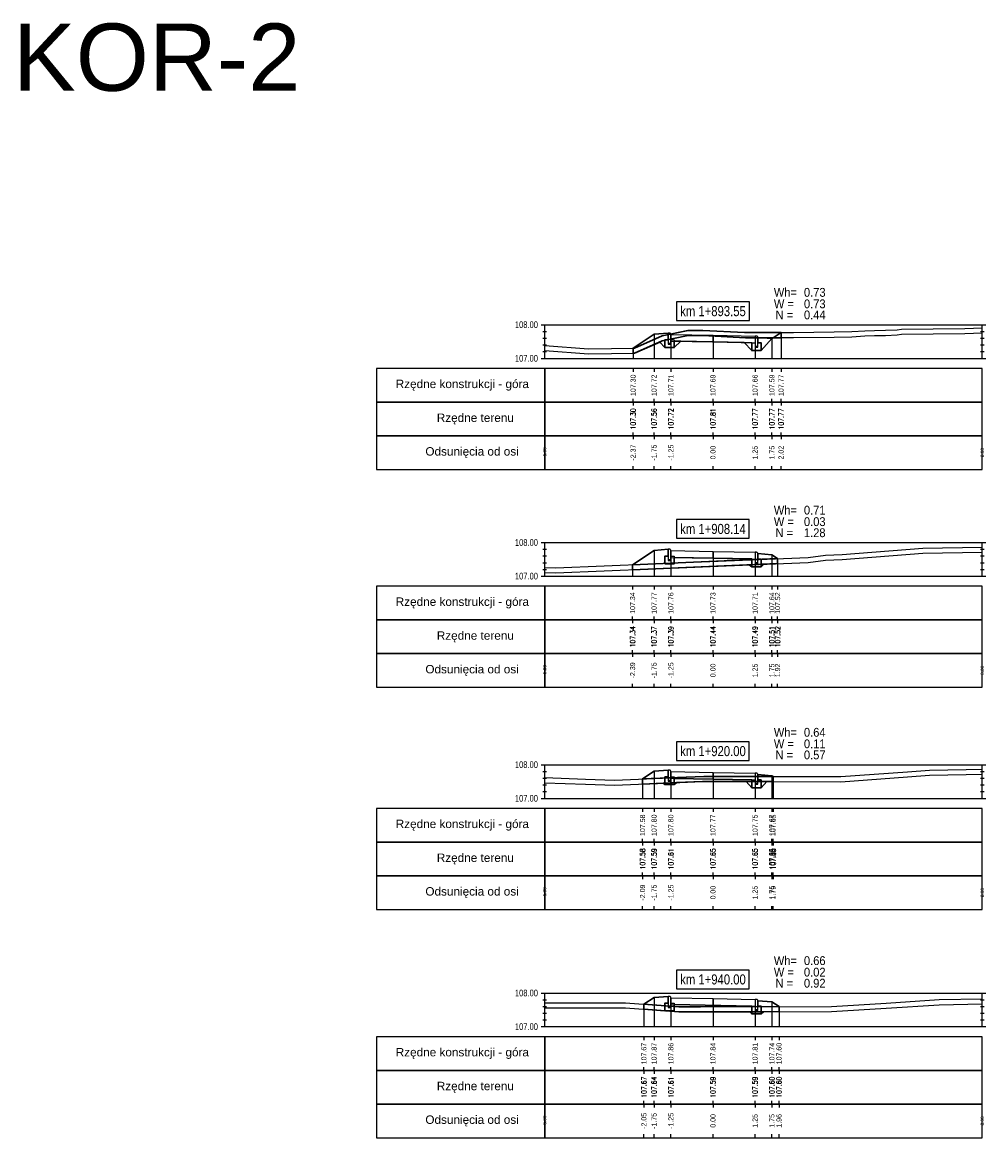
# Model space of a CAD drawing. Extents: x 7537626 to 7538805, y 5722894 to 5725486.
# Tile 11 of 105: x 7537959 to 7537988, y 5725385 to 5725418. Entities that reach past the tile are written whole.
import ezdxf

# ---------------------------------------------------------------- set-up
doc = ezdxf.new("R2010")
doc.units = 0
for name, color, linetype in [('C-DROGI-PROFILE', 7, 'Continuous'), ('C-DROGI-PROFILE-ETYKIETY', 7, 'Continuous'), ('C-DROGI-PRZEKROJE-ETYKIETY', 7, 'Continuous'), ('C-POPRZECZKA-przekrój', 2, 'Continuous'), ('C-POPRZECZKA-widok', 1, 'Continuous')]:
    doc.layers.add(name, color=color, linetype=linetype)
doc.layers.add('C-humus', color=7, linetype='Continuous', true_color=0x003df5)
doc.layers.add('C-Teren', color=7, linetype='Continuous', true_color=0x008521)
for name, color, linetype, lineweight, plot in [('D-1.pow. hum.', 7, 'Continuous', 30, False), ('D-2.wykop', 30, 'Continuous', 30, False), ('D-3.nasyp', 4, 'Continuous', 30, False)]:
    doc.layers.add(name, color=color, linetype=linetype, lineweight=lineweight, plot=plot)
doc.layers.add('D-roboty-ziemne-opis', color=2, linetype='Continuous', lineweight=30)
doc.styles.add('2mm08', font='arial.ttf', dxfattribs={"width": 0.8})
doc.styles.get("Standard").update_dxf_attribs({"font": 'arial.ttf'})

msp = doc.modelspace()

# ---------------------------------------------------------------- linework, layer by layer
at = {"layer": 'C-DROGI-PROFILE', "color": 7, "linetype": 'Continuous', "lineweight": -3}
for p, q in [((7537977.478, 5725408.164), (7537977.478, 5725408.064)), ((7537978.101, 5725408.164), (7537978.101, 5725408.064)), ((7537978.601, 5725408.164), (7537978.601, 5725408.064)), ((7537979.851, 5725408.164), (7537979.851, 5725408.064)), ((7537981.101, 5725408.164), (7537981.101, 5725408.064)), ((7537981.601, 5725408.164), (7537981.601, 5725408.064)), ((7537981.873, 5725408.164), (7537981.873, 5725408.064)), ((7537977.478, 5725407.164), (7537977.478, 5725407.264)), ((7537977.478, 5725407.164), (7537977.478, 5725407.064)), ((7537978.101, 5725407.164), (7537978.101, 5725407.264)), ((7537978.101, 5725407.164), (7537978.101, 5725407.064)), ((7537978.601, 5725407.164), (7537978.601, 5725407.264)), ((7537978.601, 5725407.164), (7537978.601, 5725407.064)), ((7537979.851, 5725407.164), (7537979.851, 5725407.264)), ((7537979.851, 5725407.164), (7537979.851, 5725407.064)), ((7537981.101, 5725407.164), (7537981.101, 5725407.264)), ((7537981.101, 5725407.164), (7537981.101, 5725407.064)), ((7537981.601, 5725407.164), (7537981.601, 5725407.264)), ((7537981.601, 5725407.164), (7537981.601, 5725407.064)), ((7537981.873, 5725407.164), (7537981.873, 5725407.264)), ((7537981.873, 5725407.164), (7537981.873, 5725407.064)), ((7537977.478, 5725406.164), (7537977.478, 5725406.264)), ((7537977.478, 5725406.164), (7537977.478, 5725406.064)), ((7537978.101, 5725406.164), (7537978.101, 5725406.264)), ((7537978.101, 5725406.164), (7537978.101, 5725406.064)), ((7537978.601, 5725406.164), (7537978.601, 5725406.264)), ((7537978.601, 5725406.164), (7537978.601, 5725406.064)), ((7537979.851, 5725406.164), (7537979.851, 5725406.264)), ((7537979.851, 5725406.164), (7537979.851, 5725406.064)), ((7537981.101, 5725406.164), (7537981.101, 5725406.264)), ((7537981.101, 5725406.164), (7537981.101, 5725406.064)), ((7537981.601, 5725406.164), (7537981.601, 5725406.264)), ((7537981.601, 5725406.164), (7537981.601, 5725406.064)), ((7537981.873, 5725406.164), (7537981.873, 5725406.264)), ((7537981.873, 5725406.164), (7537981.873, 5725406.064)), ((7537977.478, 5725405.164), (7537977.478, 5725405.264)), ((7537978.101, 5725405.164), (7537978.101, 5725405.264)), ((7537978.601, 5725405.164), (7537978.601, 5725405.264)), ((7537979.851, 5725405.164), (7537979.851, 5725405.264)), ((7537981.101, 5725405.164), (7537981.101, 5725405.264)), ((7537981.601, 5725405.164), (7537981.601, 5725405.264)), ((7537981.873, 5725405.164), (7537981.873, 5725405.264)), ((7537977.464, 5725401.691), (7537977.464, 5725401.591)), ((7537978.101, 5725401.691), (7537978.101, 5725401.591)), ((7537978.601, 5725401.691), (7537978.601, 5725401.591)), ((7537979.851, 5725401.691), (7537979.851, 5725401.591)), ((7537981.101, 5725401.691), (7537981.101, 5725401.591)), ((7537981.601, 5725401.691), (7537981.601, 5725401.591)), ((7537981.771, 5725401.691), (7537981.771, 5725401.591)), ((7537977.464, 5725400.691), (7537977.464, 5725400.791)), ((7537977.464, 5725400.691), (7537977.464, 5725400.591)), ((7537978.101, 5725400.691), (7537978.101, 5725400.791)), ((7537978.101, 5725400.691), (7537978.101, 5725400.591)), ((7537978.601, 5725400.691), (7537978.601, 5725400.791)), ((7537978.601, 5725400.691), (7537978.601, 5725400.591)), ((7537979.851, 5725400.691), (7537979.851, 5725400.791)), ((7537979.851, 5725400.691), (7537979.851, 5725400.591)), ((7537981.101, 5725400.691), (7537981.101, 5725400.791)), ((7537981.101, 5725400.691), (7537981.101, 5725400.591)), ((7537981.601, 5725400.691), (7537981.601, 5725400.791)), ((7537981.601, 5725400.691), (7537981.601, 5725400.591)), ((7537981.771, 5725400.691), (7537981.771, 5725400.791)), ((7537981.771, 5725400.691), (7537981.771, 5725400.591)), ((7537977.464, 5725399.691), (7537977.464, 5725399.791)), ((7537978.101, 5725399.691), (7537978.101, 5725399.791)), ((7537978.601, 5725399.691), (7537978.601, 5725399.791)), ((7537979.851, 5725399.691), (7537979.851, 5725399.791)), ((7537981.101, 5725399.691), (7537981.101, 5725399.791)), ((7537981.601, 5725399.691), (7537981.601, 5725399.791)), ((7537981.771, 5725399.691), (7537981.771, 5725399.791)), ((7537977.464, 5725399.691), (7537977.464, 5725399.591)), ((7537978.101, 5725399.691), (7537978.101, 5725399.591)), ((7537978.601, 5725399.691), (7537978.601, 5725399.591)), ((7537979.851, 5725399.691), (7537979.851, 5725399.591)), ((7537981.101, 5725399.691), (7537981.101, 5725399.591)), ((7537981.601, 5725399.691), (7537981.601, 5725399.591)), ((7537981.771, 5725399.691), (7537981.771, 5725399.591)), ((7537977.464, 5725398.691), (7537977.464, 5725398.791)), ((7537978.101, 5725398.691), (7537978.101, 5725398.791)), ((7537978.601, 5725398.691), (7537978.601, 5725398.791)), ((7537979.851, 5725398.691), (7537979.851, 5725398.791)), ((7537981.101, 5725398.691), (7537981.101, 5725398.791)), ((7537981.601, 5725398.691), (7537981.601, 5725398.791)), ((7537981.771, 5725398.691), (7537981.771, 5725398.791)), ((7537977.759, 5725395.088), (7537977.759, 5725394.988)), ((7537978.101, 5725395.088), (7537978.101, 5725394.988)), ((7537978.601, 5725395.088), (7537978.601, 5725394.988)), ((7537979.851, 5725395.088), (7537979.851, 5725394.988)), ((7537981.101, 5725395.088), (7537981.101, 5725394.988)), ((7537981.601, 5725395.088), (7537981.601, 5725394.988)), ((7537981.64, 5725395.088), (7537981.64, 5725394.988)), ((7537977.759, 5725394.088), (7537977.759, 5725394.188)), ((7537977.759, 5725394.088), (7537977.759, 5725393.988)), ((7537978.101, 5725394.088), (7537978.101, 5725394.188)), ((7537978.101, 5725394.088), (7537978.101, 5725393.988)), ((7537978.601, 5725394.088), (7537978.601, 5725394.188)), ((7537978.601, 5725394.088), (7537978.601, 5725393.988)), ((7537979.851, 5725394.088), (7537979.851, 5725394.188)), ((7537979.851, 5725394.088), (7537979.851, 5725393.988)), ((7537981.101, 5725394.088), (7537981.101, 5725394.188)), ((7537981.101, 5725394.088), (7537981.101, 5725393.988)), ((7537981.601, 5725394.088), (7537981.601, 5725394.188)), ((7537981.601, 5725394.088), (7537981.601, 5725393.988)), ((7537981.64, 5725394.088), (7537981.64, 5725394.188)), ((7537981.64, 5725394.088), (7537981.64, 5725393.988)), ((7537977.759, 5725393.088), (7537977.759, 5725393.188)), ((7537977.759, 5725393.088), (7537977.759, 5725392.988)), ((7537978.101, 5725393.088), (7537978.101, 5725393.188)), ((7537978.101, 5725393.088), (7537978.101, 5725392.988)), ((7537978.601, 5725393.088), (7537978.601, 5725393.188)), ((7537978.601, 5725393.088), (7537978.601, 5725392.988)), ((7537979.851, 5725393.088), (7537979.851, 5725393.188)), ((7537979.851, 5725393.088), (7537979.851, 5725392.988)), ((7537981.101, 5725393.088), (7537981.101, 5725393.188)), ((7537981.101, 5725393.088), (7537981.101, 5725392.988)), ((7537981.601, 5725393.088), (7537981.601, 5725393.188)), ((7537981.601, 5725393.088), (7537981.601, 5725392.988)), ((7537981.64, 5725393.088), (7537981.64, 5725393.188)), ((7537981.64, 5725393.088), (7537981.64, 5725392.988)), ((7537977.759, 5725392.088), (7537977.759, 5725392.188)), ((7537978.101, 5725392.088), (7537978.101, 5725392.188)), ((7537978.601, 5725392.088), (7537978.601, 5725392.188)), ((7537979.851, 5725392.088), (7537979.851, 5725392.188)), ((7537981.101, 5725392.088), (7537981.101, 5725392.188)), ((7537981.601, 5725392.088), (7537981.601, 5725392.188)), ((7537981.64, 5725392.088), (7537981.64, 5725392.188)), ((7537977.799, 5725388.303), (7537977.799, 5725388.203)), ((7537978.101, 5725388.303), (7537978.101, 5725388.203)), ((7537978.601, 5725388.303), (7537978.601, 5725388.203)), ((7537979.851, 5725388.303), (7537979.851, 5725388.203)), ((7537981.101, 5725388.303), (7537981.101, 5725388.203)), ((7537981.601, 5725388.303), (7537981.601, 5725388.203)), ((7537981.812, 5725388.303), (7537981.812, 5725388.203)), ((7537977.799, 5725387.303), (7537977.799, 5725387.403)), ((7537977.799, 5725387.303), (7537977.799, 5725387.203)), ((7537978.101, 5725387.303), (7537978.101, 5725387.403)), ((7537978.101, 5725387.303), (7537978.101, 5725387.203)), ((7537978.601, 5725387.303), (7537978.601, 5725387.403)), ((7537978.601, 5725387.303), (7537978.601, 5725387.203)), ((7537979.851, 5725387.303), (7537979.851, 5725387.403)), ((7537979.851, 5725387.303), (7537979.851, 5725387.203)), ((7537981.101, 5725387.303), (7537981.101, 5725387.403)), ((7537981.101, 5725387.303), (7537981.101, 5725387.203)), ((7537981.601, 5725387.303), (7537981.601, 5725387.403)), ((7537981.601, 5725387.303), (7537981.601, 5725387.203)), ((7537981.812, 5725387.303), (7537981.812, 5725387.403)), ((7537981.812, 5725387.303), (7537981.812, 5725387.203)), ((7537977.799, 5725386.303), (7537977.799, 5725386.403)), ((7537977.799, 5725386.303), (7537977.799, 5725386.203)), ((7537978.101, 5725386.303), (7537978.101, 5725386.403)), ((7537978.101, 5725386.303), (7537978.101, 5725386.203)), ((7537978.601, 5725386.303), (7537978.601, 5725386.403)), ((7537978.601, 5725386.303), (7537978.601, 5725386.203)), ((7537979.851, 5725386.303), (7537979.851, 5725386.403)), ((7537979.851, 5725386.303), (7537979.851, 5725386.203)), ((7537981.101, 5725386.303), (7537981.101, 5725386.403)), ((7537981.101, 5725386.303), (7537981.101, 5725386.203)), ((7537981.601, 5725386.303), (7537981.601, 5725386.403)), ((7537981.601, 5725386.303), (7537981.601, 5725386.203)), ((7537981.812, 5725386.303), (7537981.812, 5725386.403)), ((7537981.812, 5725386.303), (7537981.812, 5725386.203)), ((7537977.799, 5725385.303), (7537977.799, 5725385.403)), ((7537978.101, 5725385.303), (7537978.101, 5725385.403)), ((7537978.601, 5725385.303), (7537978.601, 5725385.403)), ((7537979.851, 5725385.303), (7537979.851, 5725385.403)), ((7537981.101, 5725385.303), (7537981.101, 5725385.403)), ((7537981.601, 5725385.303), (7537981.601, 5725385.403)), ((7537981.812, 5725385.303), (7537981.812, 5725385.403))]:
    msp.add_line(p, q, dxfattribs=at)
at = {"layer": 'C-DROGI-PROFILE', "color": 1, "linetype": 'Continuous', "lineweight": -3}
for points in [[(7537974.851, 5725407.164), (7537974.851, 5725408.164), (7537969.851, 5725408.164), (7537969.851, 5725407.164)], [(7537974.851, 5725407.164), (7537987.851, 5725407.164), (7537987.851, 5725408.164), (7537974.851, 5725408.164)], [(7537974.851, 5725406.164), (7537974.851, 5725407.164), (7537969.851, 5725407.164), (7537969.851, 5725406.164)], [(7537974.851, 5725406.164), (7537987.851, 5725406.164), (7537987.851, 5725407.164), (7537974.851, 5725407.164)], [(7537974.851, 5725405.164), (7537974.851, 5725406.164), (7537969.851, 5725406.164), (7537969.851, 5725405.164)], [(7537974.851, 5725405.164), (7537987.851, 5725405.164), (7537987.851, 5725406.164), (7537974.851, 5725406.164)], [(7537974.851, 5725400.691), (7537974.851, 5725401.691), (7537969.851, 5725401.691), (7537969.851, 5725400.691)], [(7537974.851, 5725400.691), (7537987.851, 5725400.691), (7537987.851, 5725401.691), (7537974.851, 5725401.691)], [(7537974.851, 5725399.691), (7537974.851, 5725400.691), (7537969.851, 5725400.691), (7537969.851, 5725399.691)], [(7537974.851, 5725399.691), (7537987.851, 5725399.691), (7537987.851, 5725400.691), (7537974.851, 5725400.691)], [(7537974.851, 5725398.691), (7537974.851, 5725399.691), (7537969.851, 5725399.691), (7537969.851, 5725398.691)], [(7537974.851, 5725398.691), (7537987.851, 5725398.691), (7537987.851, 5725399.691), (7537974.851, 5725399.691)], [(7537974.851, 5725394.088), (7537974.851, 5725395.088), (7537969.851, 5725395.088), (7537969.851, 5725394.088)], [(7537974.851, 5725394.088), (7537987.851, 5725394.088), (7537987.851, 5725395.088), (7537974.851, 5725395.088)], [(7537974.851, 5725393.088), (7537974.851, 5725394.088), (7537969.851, 5725394.088), (7537969.851, 5725393.088)], [(7537974.851, 5725393.088), (7537987.851, 5725393.088), (7537987.851, 5725394.088), (7537974.851, 5725394.088)], [(7537974.851, 5725392.088), (7537974.851, 5725393.088), (7537969.851, 5725393.088), (7537969.851, 5725392.088)], [(7537974.851, 5725392.088), (7537987.851, 5725392.088), (7537987.851, 5725393.088), (7537974.851, 5725393.088)], [(7537974.851, 5725387.303), (7537974.851, 5725388.303), (7537969.851, 5725388.303), (7537969.851, 5725387.303)], [(7537974.851, 5725387.303), (7537987.851, 5725387.303), (7537987.851, 5725388.303), (7537974.851, 5725388.303)], [(7537974.851, 5725386.303), (7537974.851, 5725387.303), (7537969.851, 5725387.303), (7537969.851, 5725386.303)], [(7537974.851, 5725386.303), (7537987.851, 5725386.303), (7537987.851, 5725387.303), (7537974.851, 5725387.303)], [(7537974.851, 5725385.303), (7537974.851, 5725386.303), (7537969.851, 5725386.303), (7537969.851, 5725385.303)], [(7537974.851, 5725385.303), (7537987.851, 5725385.303), (7537987.851, 5725386.303), (7537974.851, 5725386.303)]]:
    msp.add_3dface(points, dxfattribs=at)
at = {"layer": 'C-DROGI-PRZEKROJE-ETYKIETY', "color": 1, "linetype": 'Continuous', "lineweight": -3}
for p, q in [((7537978.101, 5725409.183), (7537978.101, 5725408.464)), ((7537978.601, 5725409.177), (7537978.601, 5725408.464)), ((7537979.851, 5725409.152), (7537979.851, 5725408.464)), ((7537981.101, 5725409.127), (7537981.101, 5725408.464)), ((7537981.601, 5725409.053), (7537981.601, 5725408.464)), ((7537981.873, 5725409.234), (7537981.873, 5725408.464)), ((7537977.478, 5725408.768), (7537977.478, 5725408.464)), ((7537978.101, 5725402.757), (7537978.101, 5725401.991)), ((7537978.601, 5725402.75), (7537978.601, 5725401.991)), ((7537979.851, 5725402.725), (7537979.851, 5725401.991)), ((7537981.101, 5725402.7), (7537981.101, 5725401.991)), ((7537981.601, 5725402.627), (7537981.601, 5725401.991)), ((7537981.771, 5725402.513), (7537981.771, 5725401.991)), ((7537977.464, 5725402.332), (7537977.464, 5725401.991)), ((7537978.101, 5725396.192), (7537978.101, 5725395.388)), ((7537978.601, 5725396.185), (7537978.601, 5725395.388)), ((7537979.851, 5725396.16), (7537979.851, 5725395.388)), ((7537981.101, 5725396.135), (7537981.101, 5725395.388)), ((7537981.601, 5725396.062), (7537981.601, 5725395.388)), ((7537977.759, 5725395.964), (7537977.759, 5725395.388)), ((7537981.64, 5725396.036), (7537981.64, 5725395.388)), ((7537978.101, 5725389.47), (7537978.101, 5725388.603)), ((7537978.601, 5725389.464), (7537978.601, 5725388.603)), ((7537979.851, 5725389.439), (7537979.851, 5725388.603)), ((7537977.799, 5725389.269), (7537977.799, 5725388.603)), ((7537981.101, 5725389.414), (7537981.101, 5725388.603)), ((7537981.601, 5725389.34), (7537981.601, 5725388.603)), ((7537981.812, 5725389.199), (7537981.812, 5725388.603))]:
    msp.add_line(p, q, dxfattribs=at)
at = {"layer": 'C-humus'}
for p, q in [((7537978.267, 5725408.952), (7537978.345, 5725408.982)), ((7537978.345, 5725408.982), (7537979.064, 5725409.134)), ((7537979.064, 5725409.134), (7537979.143, 5725409.141)), ((7537979.143, 5725409.141), (7537979.544, 5725409.139)), ((7537979.544, 5725409.139), (7537980.815, 5725409.078)), ((7537980.815, 5725409.078), (7537981.526, 5725409.082)), ((7537981.526, 5725409.082), (7537982.24, 5725409.087)), ((7537982.24, 5725409.087), (7537983.446, 5725409.098)), ((7537983.446, 5725409.098), (7537983.978, 5725409.109)), ((7537983.978, 5725409.109), (7537984.365, 5725409.133)), ((7537984.365, 5725409.133), (7537984.648, 5725409.14)), ((7537984.648, 5725409.14), (7537984.97, 5725409.148)), ((7537984.97, 5725409.148), (7537985.322, 5725409.159)), ((7537985.322, 5725409.159), (7537985.447, 5725409.179)), ((7537985.447, 5725409.179), (7537987.335, 5725409.205)), ((7537987.335, 5725409.205), (7537987.851, 5725409.219)), ((7537974.851, 5725408.698), (7537976.156, 5725408.595)), ((7537977.521, 5725408.619), (7537978.267, 5725408.952)), ((7537976.156, 5725408.595), (7537977.521, 5725408.619)), ((7537986.079, 5725402.673), (7537987.851, 5725402.708)), ((7537978.051, 5725402.207), (7537982.675, 5725402.401)), ((7537982.675, 5725402.401), (7537983.191, 5725402.466)), ((7537983.191, 5725402.466), (7537983.685, 5725402.487)), ((7537983.685, 5725402.487), (7537986.079, 5725402.673)), ((7537974.851, 5725402.101), (7537975.185, 5725402.088)), ((7537975.185, 5725402.088), (7537978.051, 5725402.207)), ((7537985.63, 5725396.026), (7537986.28, 5725396.077)), ((7537986.28, 5725396.077), (7537987.369, 5725396.098)), ((7537987.369, 5725396.098), (7537987.851, 5725396.107)), ((7537974.851, 5725395.853), (7537976.06, 5725395.812)), ((7537976.06, 5725395.812), (7537976.928, 5725395.78)), ((7537976.928, 5725395.78), (7537979.538, 5725395.888)), ((7537979.538, 5725395.888), (7537983.653, 5725395.883)), ((7537983.653, 5725395.883), (7537985.63, 5725396.026)), ((7537974.851, 5725389.163), (7537977.251, 5725389.159)), ((7537977.251, 5725389.159), (7537978.835, 5725389.043)), ((7537983.37, 5725389.053), (7537984.991, 5725389.153)), ((7537984.991, 5725389.153), (7537986.573, 5725389.256)), ((7537986.573, 5725389.256), (7537987.851, 5725389.284)), ((7537978.835, 5725389.043), (7537979.478, 5725389.043)), ((7537979.478, 5725389.043), (7537983.37, 5725389.053))]:
    msp.add_line(p, q, dxfattribs=at)
at = {"layer": 'C-POPRZECZKA-przekrój', "color": 2, "linetype": 'Continuous', "lineweight": -3}
for p, q in [((7537977.478, 5725408.768), (7537978.101, 5725409.183)), ((7537978.101, 5725409.183), (7537978.521, 5725409.217)), ((7537978.421, 5725408.787), (7537978.421, 5725409.017)), ((7537978.421, 5725409.017), (7537978.521, 5725409.017)), ((7537978.561, 5725409.217), (7537978.521, 5725409.217)), ((7537978.521, 5725409.217), (7537978.521, 5725408.887)), ((7537978.521, 5725409.017), (7537978.521, 5725408.917)), ((7537978.566, 5725409.216), (7537978.561, 5725409.217)), ((7537978.575, 5725409.214), (7537978.566, 5725409.216)), ((7537978.583, 5725409.21), (7537978.575, 5725409.214)), ((7537978.589, 5725409.205), (7537978.583, 5725409.21)), ((7537978.593, 5725409.2), (7537978.589, 5725409.205)), ((7537978.598, 5725409.192), (7537978.593, 5725409.2)), ((7537978.6, 5725409.184), (7537978.598, 5725409.192)), ((7537978.601, 5725409.177), (7537978.6, 5725409.184)), ((7537978.601, 5725409.177), (7537979.851, 5725409.152)), ((7537978.601, 5725409.177), (7537978.602, 5725408.977)), ((7537978.601, 5725408.887), (7537978.601, 5725409.177)), ((7537978.601, 5725409.177), (7537978.601, 5725409.017)), ((7537978.601, 5725409.017), (7537978.701, 5725409.017)), ((7537978.602, 5725408.977), (7537979.851, 5725408.952)), ((7537978.701, 5725409.017), (7537978.701, 5725408.787)), ((7537979.851, 5725408.952), (7537979.851, 5725409.152)), ((7537979.851, 5725409.152), (7537981.101, 5725409.127)), ((7537981.101, 5725409.127), (7537981.1, 5725408.927)), ((7537981.141, 5725409.127), (7537981.101, 5725409.127)), ((7537981.101, 5725409.127), (7537981.101, 5725408.797)), ((7537981.146, 5725409.126), (7537981.141, 5725409.127)), ((7537981.155, 5725409.124), (7537981.146, 5725409.126)), ((7537981.163, 5725409.12), (7537981.155, 5725409.124)), ((7537981.169, 5725409.115), (7537981.163, 5725409.12)), ((7537981.173, 5725409.11), (7537981.169, 5725409.115)), ((7537981.178, 5725409.102), (7537981.173, 5725409.11)), ((7537981.18, 5725409.094), (7537981.178, 5725409.102)), ((7537981.181, 5725409.087), (7537981.18, 5725409.094)), ((7537981.181, 5725408.797), (7537981.181, 5725409.087)), ((7537981.181, 5725409.087), (7537981.181, 5725408.927)), ((7537981.181, 5725409.087), (7537981.601, 5725409.053)), ((7537981.601, 5725409.053), (7537981.873, 5725409.234)), ((7537978.701, 5725408.787), (7537978.421, 5725408.787)), ((7537978.521, 5725408.917), (7537978.601, 5725408.917)), ((7537978.521, 5725408.887), (7537978.601, 5725408.887)), ((7537979.851, 5725408.952), (7537981.1, 5725408.927)), ((7537981.001, 5725408.697), (7537981.001, 5725408.927)), ((7537981.001, 5725408.927), (7537981.101, 5725408.927)), ((7537981.281, 5725408.697), (7537981.001, 5725408.697)), ((7537981.101, 5725408.927), (7537981.101, 5725408.827)), ((7537981.101, 5725408.827), (7537981.181, 5725408.827)), ((7537981.101, 5725408.797), (7537981.181, 5725408.797)), ((7537981.181, 5725408.927), (7537981.281, 5725408.927)), ((7537981.281, 5725408.927), (7537981.281, 5725408.697)), ((7537977.464, 5725402.332), (7537978.101, 5725402.757)), ((7537978.101, 5725402.757), (7537978.521, 5725402.79)), ((7537978.561, 5725402.79), (7537978.521, 5725402.79)), ((7537978.521, 5725402.79), (7537978.521, 5725402.46)), ((7537978.566, 5725402.79), (7537978.561, 5725402.79)), ((7537978.575, 5725402.788), (7537978.566, 5725402.79)), ((7537978.583, 5725402.784), (7537978.575, 5725402.788)), ((7537978.589, 5725402.779), (7537978.583, 5725402.784)), ((7537978.593, 5725402.773), (7537978.589, 5725402.779)), ((7537978.598, 5725402.766), (7537978.593, 5725402.773)), ((7537978.6, 5725402.758), (7537978.598, 5725402.766)), ((7537978.601, 5725402.75), (7537978.6, 5725402.758)), ((7537978.601, 5725402.75), (7537979.851, 5725402.725)), ((7537978.601, 5725402.75), (7537978.602, 5725402.55)), ((7537978.601, 5725402.46), (7537978.601, 5725402.75)), ((7537978.601, 5725402.75), (7537978.601, 5725402.59)), ((7537979.851, 5725402.525), (7537979.851, 5725402.725)), ((7537979.851, 5725402.725), (7537981.101, 5725402.7)), ((7537981.101, 5725402.7), (7537981.1, 5725402.5)), ((7537981.141, 5725402.7), (7537981.101, 5725402.7)), ((7537981.101, 5725402.7), (7537981.101, 5725402.37)), ((7537981.146, 5725402.7), (7537981.141, 5725402.7)), ((7537981.155, 5725402.698), (7537981.146, 5725402.7)), ((7537981.163, 5725402.694), (7537981.155, 5725402.698)), ((7537981.169, 5725402.689), (7537981.163, 5725402.694)), ((7537981.173, 5725402.683), (7537981.169, 5725402.689)), ((7537981.178, 5725402.676), (7537981.173, 5725402.683)), ((7537978.421, 5725402.36), (7537978.421, 5725402.59)), ((7537978.421, 5725402.59), (7537978.521, 5725402.59)), ((7537978.701, 5725402.36), (7537978.421, 5725402.36)), ((7537978.521, 5725402.59), (7537978.521, 5725402.49)), ((7537978.521, 5725402.49), (7537978.601, 5725402.49)), ((7537978.521, 5725402.46), (7537978.601, 5725402.46)), ((7537978.601, 5725402.59), (7537978.701, 5725402.59)), ((7537978.602, 5725402.55), (7537979.851, 5725402.525)), ((7537978.701, 5725402.59), (7537978.701, 5725402.36)), ((7537979.851, 5725402.525), (7537981.1, 5725402.5)), ((7537981.001, 5725402.27), (7537981.001, 5725402.5)), ((7537981.001, 5725402.5), (7537981.101, 5725402.5)), ((7537981.101, 5725402.5), (7537981.101, 5725402.4)), ((7537981.101, 5725402.4), (7537981.181, 5725402.4)), ((7537981.101, 5725402.37), (7537981.181, 5725402.37)), ((7537981.18, 5725402.668), (7537981.178, 5725402.676)), ((7537981.181, 5725402.66), (7537981.18, 5725402.668)), ((7537981.181, 5725402.37), (7537981.181, 5725402.66)), ((7537981.181, 5725402.66), (7537981.181, 5725402.5)), ((7537981.181, 5725402.66), (7537981.601, 5725402.627)), ((7537981.181, 5725402.5), (7537981.281, 5725402.5)), ((7537981.281, 5725402.5), (7537981.281, 5725402.27)), ((7537981.601, 5725402.627), (7537981.771, 5725402.513)), ((7537981.281, 5725402.27), (7537981.001, 5725402.27)), ((7537977.759, 5725395.964), (7537978.101, 5725396.192)), ((7537978.101, 5725396.192), (7537978.521, 5725396.225)), ((7537978.561, 5725396.225), (7537978.521, 5725396.225)), ((7537978.521, 5725396.225), (7537978.521, 5725395.895)), ((7537978.566, 5725396.225), (7537978.561, 5725396.225)), ((7537978.575, 5725396.223), (7537978.566, 5725396.225)), ((7537978.583, 5725396.219), (7537978.575, 5725396.223)), ((7537978.589, 5725396.214), (7537978.583, 5725396.219)), ((7537978.593, 5725396.208), (7537978.589, 5725396.214)), ((7537978.598, 5725396.201), (7537978.593, 5725396.208)), ((7537978.6, 5725396.193), (7537978.598, 5725396.201)), ((7537978.601, 5725396.185), (7537978.6, 5725396.193)), ((7537978.601, 5725396.185), (7537979.851, 5725396.16)), ((7537978.601, 5725396.185), (7537978.602, 5725395.985)), ((7537978.601, 5725395.895), (7537978.601, 5725396.185)), ((7537978.601, 5725396.185), (7537978.601, 5725396.025)), ((7537979.851, 5725395.96), (7537979.851, 5725396.16)), ((7537979.851, 5725396.16), (7537981.101, 5725396.135)), ((7537981.101, 5725396.135), (7537981.1, 5725395.935)), ((7537981.141, 5725396.135), (7537981.101, 5725396.135)), ((7537981.101, 5725396.135), (7537981.101, 5725395.805)), ((7537981.146, 5725396.135), (7537981.141, 5725396.135)), ((7537981.155, 5725396.133), (7537981.146, 5725396.135)), ((7537981.163, 5725396.129), (7537981.155, 5725396.133)), ((7537981.169, 5725396.124), (7537981.163, 5725396.129)), ((7537981.173, 5725396.118), (7537981.169, 5725396.124)), ((7537981.178, 5725396.111), (7537981.173, 5725396.118)), ((7537981.18, 5725396.103), (7537981.178, 5725396.111)), ((7537981.181, 5725396.095), (7537981.18, 5725396.103)), ((7537981.181, 5725395.805), (7537981.181, 5725396.095)), ((7537981.181, 5725396.095), (7537981.181, 5725395.935)), ((7537981.181, 5725396.095), (7537981.601, 5725396.062)), ((7537981.601, 5725396.062), (7537981.64, 5725396.036)), ((7537978.421, 5725395.795), (7537978.421, 5725396.025)), ((7537978.421, 5725396.025), (7537978.521, 5725396.025)), ((7537978.701, 5725395.795), (7537978.421, 5725395.795)), ((7537978.521, 5725396.025), (7537978.521, 5725395.925)), ((7537978.521, 5725395.925), (7537978.601, 5725395.925)), ((7537978.521, 5725395.895), (7537978.601, 5725395.895)), ((7537978.601, 5725396.025), (7537978.701, 5725396.025)), ((7537978.602, 5725395.985), (7537979.851, 5725395.96)), ((7537978.701, 5725396.025), (7537978.701, 5725395.795)), ((7537979.851, 5725395.96), (7537981.1, 5725395.935)), ((7537981.001, 5725395.705), (7537981.001, 5725395.935)), ((7537981.001, 5725395.935), (7537981.101, 5725395.935)), ((7537981.101, 5725395.935), (7537981.101, 5725395.835)), ((7537981.101, 5725395.835), (7537981.181, 5725395.835)), ((7537981.101, 5725395.805), (7537981.181, 5725395.805)), ((7537981.181, 5725395.935), (7537981.281, 5725395.935)), ((7537981.281, 5725395.935), (7537981.281, 5725395.705)), ((7537981.281, 5725395.705), (7537981.001, 5725395.705)), ((7537977.799, 5725389.269), (7537978.101, 5725389.47)), ((7537978.101, 5725389.47), (7537978.521, 5725389.504)), ((7537978.561, 5725389.504), (7537978.521, 5725389.504)), ((7537978.521, 5725389.504), (7537978.521, 5725389.174)), ((7537978.566, 5725389.503), (7537978.561, 5725389.504)), ((7537978.575, 5725389.501), (7537978.566, 5725389.503)), ((7537978.583, 5725389.497), (7537978.575, 5725389.501)), ((7537978.589, 5725389.492), (7537978.583, 5725389.497)), ((7537978.593, 5725389.487), (7537978.589, 5725389.492)), ((7537978.598, 5725389.479), (7537978.593, 5725389.487)), ((7537978.6, 5725389.471), (7537978.598, 5725389.479)), ((7537978.601, 5725389.464), (7537978.6, 5725389.471)), ((7537978.601, 5725389.464), (7537979.851, 5725389.439)), ((7537978.601, 5725389.464), (7537978.602, 5725389.264)), ((7537978.601, 5725389.174), (7537978.601, 5725389.464)), ((7537978.601, 5725389.464), (7537978.601, 5725389.304)), ((7537979.851, 5725389.239), (7537979.851, 5725389.439)), ((7537979.851, 5725389.439), (7537981.101, 5725389.414)), ((7537978.421, 5725389.074), (7537978.421, 5725389.304)), ((7537978.421, 5725389.304), (7537978.521, 5725389.304)), ((7537978.521, 5725389.304), (7537978.521, 5725389.204)), ((7537978.521, 5725389.204), (7537978.601, 5725389.204)), ((7537978.521, 5725389.174), (7537978.601, 5725389.174)), ((7537978.601, 5725389.304), (7537978.701, 5725389.304)), ((7537978.602, 5725389.264), (7537979.851, 5725389.239)), ((7537978.701, 5725389.304), (7537978.701, 5725389.074)), ((7537979.851, 5725389.239), (7537981.1, 5725389.214)), ((7537981.001, 5725388.984), (7537981.001, 5725389.214)), ((7537981.001, 5725389.214), (7537981.101, 5725389.214)), ((7537981.101, 5725389.414), (7537981.1, 5725389.214)), ((7537981.141, 5725389.414), (7537981.101, 5725389.414)), ((7537981.101, 5725389.414), (7537981.101, 5725389.084)), ((7537981.101, 5725389.214), (7537981.101, 5725389.114)), ((7537981.101, 5725389.114), (7537981.181, 5725389.114)), ((7537981.146, 5725389.413), (7537981.141, 5725389.414)), ((7537981.155, 5725389.411), (7537981.146, 5725389.413)), ((7537981.163, 5725389.407), (7537981.155, 5725389.411)), ((7537981.169, 5725389.402), (7537981.163, 5725389.407)), ((7537981.173, 5725389.397), (7537981.169, 5725389.402)), ((7537981.178, 5725389.389), (7537981.173, 5725389.397)), ((7537981.18, 5725389.381), (7537981.178, 5725389.389)), ((7537981.181, 5725389.374), (7537981.18, 5725389.381)), ((7537981.181, 5725389.084), (7537981.181, 5725389.374)), ((7537981.181, 5725389.374), (7537981.181, 5725389.214)), ((7537981.181, 5725389.374), (7537981.601, 5725389.34)), ((7537981.181, 5725389.214), (7537981.281, 5725389.214)), ((7537981.281, 5725389.214), (7537981.281, 5725388.984)), ((7537981.601, 5725389.34), (7537981.812, 5725389.199)), ((7537978.701, 5725389.074), (7537978.421, 5725389.074)), ((7537981.281, 5725388.984), (7537981.001, 5725388.984)), ((7537981.101, 5725389.084), (7537981.181, 5725389.084))]:
    msp.add_line(p, q, dxfattribs=at)
at = {"layer": 'C-POPRZECZKA-widok', "color": 1, "linetype": 'Continuous', "lineweight": -3}
for p, q in [((7537974.751, 5725409.464), (7537987.951, 5725409.464)), ((7537974.851, 5725408.464), (7537974.851, 5725409.464)), ((7537987.851, 5725408.464), (7537987.851, 5725409.464)), ((7537974.801, 5725409.264), (7537974.901, 5725409.264)), ((7537974.801, 5725409.064), (7537974.901, 5725409.064)), ((7537987.801, 5725409.264), (7537987.901, 5725409.264)), ((7537987.801, 5725409.064), (7537987.901, 5725409.064)), ((7537974.801, 5725408.864), (7537974.901, 5725408.864)), ((7537974.801, 5725408.664), (7537974.901, 5725408.664)), ((7537987.801, 5725408.864), (7537987.901, 5725408.864)), ((7537987.801, 5725408.664), (7537987.901, 5725408.664)), ((7537974.751, 5725408.464), (7537987.951, 5725408.464)), ((7537974.751, 5725402.991), (7537987.951, 5725402.991)), ((7537974.801, 5725402.791), (7537974.901, 5725402.791)), ((7537974.851, 5725401.991), (7537974.851, 5725402.991)), ((7537987.801, 5725402.791), (7537987.901, 5725402.791)), ((7537987.851, 5725401.991), (7537987.851, 5725402.991)), ((7537974.801, 5725402.591), (7537974.901, 5725402.591)), ((7537974.801, 5725402.391), (7537974.901, 5725402.391)), ((7537987.801, 5725402.591), (7537987.901, 5725402.591)), ((7537987.801, 5725402.391), (7537987.901, 5725402.391)), ((7537974.801, 5725402.191), (7537974.901, 5725402.191)), ((7537987.801, 5725402.191), (7537987.901, 5725402.191)), ((7537974.751, 5725401.991), (7537987.951, 5725401.991)), ((7537974.751, 5725396.388), (7537987.951, 5725396.388)), ((7537974.851, 5725395.388), (7537974.851, 5725396.388)), ((7537987.851, 5725395.388), (7537987.851, 5725396.388)), ((7537974.801, 5725396.188), (7537974.901, 5725396.188)), ((7537987.801, 5725396.188), (7537987.901, 5725396.188)), ((7537974.801, 5725395.988), (7537974.901, 5725395.988)), ((7537974.801, 5725395.788), (7537974.901, 5725395.788)), ((7537987.801, 5725395.988), (7537987.901, 5725395.988)), ((7537987.801, 5725395.788), (7537987.901, 5725395.788)), ((7537974.751, 5725395.388), (7537987.951, 5725395.388)), ((7537974.801, 5725395.588), (7537974.901, 5725395.588)), ((7537987.801, 5725395.588), (7537987.901, 5725395.588)), ((7537974.751, 5725389.603), (7537987.951, 5725389.603)), ((7537974.851, 5725388.603), (7537974.851, 5725389.603)), ((7537987.851, 5725388.603), (7537987.851, 5725389.603)), ((7537974.801, 5725389.403), (7537974.901, 5725389.403)), ((7537974.801, 5725389.203), (7537974.901, 5725389.203)), ((7537987.801, 5725389.403), (7537987.901, 5725389.403)), ((7537987.801, 5725389.203), (7537987.901, 5725389.203)), ((7537974.801, 5725389.003), (7537974.901, 5725389.003)), ((7537974.801, 5725388.803), (7537974.901, 5725388.803)), ((7537987.801, 5725389.003), (7537987.901, 5725389.003)), ((7537987.801, 5725388.803), (7537987.901, 5725388.803)), ((7537974.751, 5725388.603), (7537987.951, 5725388.603))]:
    msp.add_line(p, q, dxfattribs=at)
at = {"layer": 'C-POPRZECZKA-widok', "color": 3, "linetype": 'Continuous', "lineweight": -3}
for points in [[(7537978.77, 5725409.589), (7537980.932, 5725409.589), (7537980.932, 5725410.146), (7537978.77, 5725410.146)], [(7537978.771, 5725403.116), (7537980.93, 5725403.116), (7537980.93, 5725403.673), (7537978.771, 5725403.673)], [(7537978.771, 5725396.513), (7537980.93, 5725396.513), (7537980.93, 5725397.07), (7537978.771, 5725397.07)], [(7537978.771, 5725389.728), (7537980.93, 5725389.728), (7537980.93, 5725390.284), (7537978.771, 5725390.284)]]:
    msp.add_3dface(points, dxfattribs=at)
at = {"layer": 'C-Teren'}
for p, q in [((7537984.97, 5725409.298), (7537985.322, 5725409.309)), ((7537985.322, 5725409.309), (7537985.447, 5725409.329)), ((7537985.447, 5725409.329), (7537987.335, 5725409.355)), ((7537987.335, 5725409.355), (7537987.851, 5725409.369)), ((7537977.521, 5725408.769), (7537978.267, 5725409.102)), ((7537978.267, 5725409.102), (7537978.345, 5725409.132)), ((7537978.345, 5725409.132), (7537979.064, 5725409.284)), ((7537979.064, 5725409.284), (7537979.143, 5725409.291)), ((7537979.143, 5725409.291), (7537979.544, 5725409.289)), ((7537979.544, 5725409.289), (7537980.815, 5725409.228)), ((7537980.815, 5725409.228), (7537981.526, 5725409.232)), ((7537981.526, 5725409.232), (7537982.24, 5725409.237)), ((7537982.24, 5725409.237), (7537983.446, 5725409.248)), ((7537983.446, 5725409.248), (7537983.978, 5725409.259)), ((7537983.978, 5725409.259), (7537984.365, 5725409.283)), ((7537984.365, 5725409.283), (7537984.648, 5725409.29)), ((7537984.648, 5725409.29), (7537984.97, 5725409.298)), ((7537974.851, 5725408.848), (7537976.156, 5725408.745)), ((7537976.156, 5725408.745), (7537977.521, 5725408.769)), ((7537983.685, 5725402.637), (7537986.079, 5725402.823)), ((7537986.079, 5725402.823), (7537987.851, 5725402.858)), ((7537975.185, 5725402.238), (7537978.051, 5725402.357)), ((7537978.051, 5725402.357), (7537982.675, 5725402.551)), ((7537982.675, 5725402.551), (7537983.191, 5725402.616)), ((7537983.191, 5725402.616), (7537983.685, 5725402.637)), ((7537974.851, 5725402.251), (7537975.185, 5725402.238)), ((7537983.653, 5725396.033), (7537985.63, 5725396.176)), ((7537985.63, 5725396.176), (7537986.28, 5725396.227)), ((7537986.28, 5725396.227), (7537987.369, 5725396.248)), ((7537987.369, 5725396.248), (7537987.851, 5725396.257)), ((7537974.851, 5725396.003), (7537976.06, 5725395.962)), ((7537976.06, 5725395.962), (7537976.928, 5725395.93)), ((7537976.928, 5725395.93), (7537979.538, 5725396.038)), ((7537979.538, 5725396.038), (7537983.653, 5725396.033)), ((7537986.573, 5725389.406), (7537987.851, 5725389.434)), ((7537974.851, 5725389.313), (7537977.251, 5725389.309)), ((7537977.251, 5725389.309), (7537978.835, 5725389.193)), ((7537978.835, 5725389.193), (7537979.478, 5725389.193)), ((7537979.478, 5725389.193), (7537983.37, 5725389.203)), ((7537983.37, 5725389.203), (7537984.991, 5725389.303)), ((7537984.991, 5725389.303), (7537986.573, 5725389.406))]:
    msp.add_line(p, q, dxfattribs=at)
at = {"layer": 'D-1.pow. hum.'}
for points in [[(7537977.478, 5725408.768), (7537977.478, 5725408.618), (7537977.522, 5725408.618), (7537978.345, 5725408.982), (7537979.064, 5725409.134), (7537979.143, 5725409.141), (7537979.544, 5725409.139), (7537980.815, 5725409.078), (7537981.873, 5725409.078), (7537981.872, 5725409.234), (7537980.786, 5725409.229), (7537979.544, 5725409.289), (7537979.104, 5725409.288), (7537978.345, 5725409.132), (7537977.521, 5725408.769), (7537977.478, 5725408.768)], [(7537977.464, 5725402.332), (7537977.464, 5725402.182), (7537981.771, 5725402.363), (7537981.771, 5725402.513), (7537977.464, 5725402.332)], [(7537977.759, 5725395.964), (7537977.759, 5725395.814), (7537979.538, 5725395.888), (7537981.64, 5725395.886), (7537981.64, 5725396.036), (7537979.581, 5725396.038), (7537977.759, 5725395.964)], [(7537977.799, 5725389.269), (7537977.799, 5725389.119), (7537978.835, 5725389.043), (7537981.812, 5725389.049), (7537981.812, 5725389.199), (7537978.835, 5725389.193), (7537977.799, 5725389.269)]]:
    msp.add_lwpolyline(points, dxfattribs=at)
at = {"layer": 'D-2.wykop'}
for points in [[(7537978.268, 5725408.948), (7537978.421, 5725408.787), (7537978.701, 5725408.787), (7537978.892, 5725408.971), (7537980.776, 5725408.933), (7537981.001, 5725408.697), (7537981.281, 5725408.697), (7537981.601, 5725409.053), (7537981.638, 5725409.078), (7537980.815, 5725409.078), (7537979.544, 5725409.139), (7537979.143, 5725409.141), (7537979.064, 5725409.134), (7537978.345, 5725408.982), (7537978.268, 5725408.948)], [(7537980.93, 5725402.328), (7537981.001, 5725402.27), (7537981.001, 5725402.27), (7537981.271, 5725402.27), (7537981.281, 5725402.27), (7537981.281, 5725402.27), (7537981.357, 5725402.346), (7537980.93, 5725402.328)], [(7537978.373, 5725395.84), (7537978.421, 5725395.795), (7537978.701, 5725395.795), (7537978.778, 5725395.856), (7537978.373, 5725395.84)], [(7537980.84, 5725395.886), (7537981.001, 5725395.705), (7537981.281, 5725395.705), (7537981.453, 5725395.886), (7537980.841, 5725395.886)], [(7537980.943, 5725389.047), (7537981.001, 5725388.984), (7537981.281, 5725388.984), (7537981.351, 5725389.048), (7537980.944, 5725389.047)]]:
    msp.add_lwpolyline(points, dxfattribs=at)
at = {"layer": 'D-3.nasyp'}
for points in [[(7537978.421, 5725408.787), (7537978.421, 5725409.017), (7537978.521, 5725409.017), (7537978.521, 5725409.217), (7537978.101, 5725409.183), (7537977.478, 5725408.768), (7537977.478, 5725408.616), (7537977.523, 5725408.619), (7537978.268, 5725408.948), (7537978.421, 5725408.787)], [(7537981.181, 5725409.087), (7537981.181, 5725408.93), (7537981.281, 5725408.927), (7537981.281, 5725408.697), (7537981.601, 5725409.053), (7537981.181, 5725409.087)], [(7537981.872, 5725409.234), (7537981.638, 5725409.078), (7537981.873, 5725409.079), (7537981.872, 5725409.234)], [(7537978.701, 5725408.975), (7537978.701, 5725408.787), (7537978.892, 5725408.971), (7537978.701, 5725408.975)], [(7537981.001, 5725408.927), (7537980.776, 5725408.933), (7537981.001, 5725408.697), (7537981.001, 5725408.927)], [(7537978.421, 5725402.36), (7537978.421, 5725402.59), (7537978.521, 5725402.59), (7537978.521, 5725402.79), (7537978.101, 5725402.757), (7537977.464, 5725402.332), (7537977.464, 5725402.182), (7537980.93, 5725402.328), (7537981.001, 5725402.27), (7537981.005, 5725402.502), (7537978.701, 5725402.548), (7537978.701, 5725402.36), (7537978.421, 5725402.36)], [(7537981.181, 5725402.66), (7537981.181, 5725402.5), (7537981.281, 5725402.5), (7537981.281, 5725402.27), (7537981.357, 5725402.346), (7537981.771, 5725402.363), (7537981.771, 5725402.513), (7537981.601, 5725402.627), (7537981.181, 5725402.66)], [(7537978.521, 5725396.025), (7537978.521, 5725396.225), (7537978.101, 5725396.192), (7537977.759, 5725395.964), (7537977.759, 5725395.814), (7537978.373, 5725395.84), (7537978.421, 5725395.795), (7537978.421, 5725396.025), (7537978.521, 5725396.025)], [(7537981.181, 5725396.095), (7537981.181, 5725395.935), (7537981.281, 5725395.935), (7537981.281, 5725395.705), (7537981.453, 5725395.886), (7537981.64, 5725395.886), (7537981.64, 5725396.036), (7537981.601, 5725396.062), (7537981.181, 5725396.095)], [(7537978.701, 5725395.983), (7537978.701, 5725395.795), (7537978.778, 5725395.856), (7537979.538, 5725395.888), (7537980.84, 5725395.886), (7537981.001, 5725395.705), (7537981.001, 5725395.935), (7537978.701, 5725395.983)], [(7537978.421, 5725389.074), (7537978.421, 5725389.304), (7537978.521, 5725389.304), (7537978.521, 5725389.504), (7537978.101, 5725389.47), (7537977.799, 5725389.269), (7537977.799, 5725389.119), (7537978.421, 5725389.074)], [(7537978.701, 5725389.262), (7537978.701, 5725389.074), (7537978.463, 5725389.074), (7537978.467, 5725389.07), (7537978.835, 5725389.043), (7537980.944, 5725389.047), (7537981.001, 5725388.984), (7537981.001, 5725389.214), (7537978.701, 5725389.262)], [(7537981.181, 5725389.374), (7537981.181, 5725389.214), (7537981.281, 5725389.214), (7537981.281, 5725388.984), (7537981.351, 5725389.048), (7537981.812, 5725389.049), (7537981.812, 5725389.199), (7537981.601, 5725389.34), (7537981.181, 5725389.374)]]:
    msp.add_lwpolyline(points, dxfattribs=at)

# ---------------------------------------------------------------- texts
at = {"layer": 'C-DROGI-PROFILE', "color": 2}
for s, height, p in [('KOR-2', 2, (7537959.059, 5725416.416)), ('Rzędne konstrukcji - góra', 0.25, (7537970.426, 5725407.581)), ('Rzędne terenu', 0.25, (7537971.646, 5725406.575)), ('Odsunięcia od osi', 0.25, (7537971.307, 5725405.575)), ('Rzędne konstrukcji - góra', 0.25, (7537970.426, 5725401.108)), ('Rzędne terenu', 0.25, (7537971.646, 5725400.102)), ('Odsunięcia od osi', 0.25, (7537971.307, 5725399.102)), ('Rzędne konstrukcji - góra', 0.25, (7537970.426, 5725394.505)), ('Rzędne terenu', 0.25, (7537971.646, 5725393.499)), ('Odsunięcia od osi', 0.25, (7537971.307, 5725392.499)), ('Rzędne konstrukcji - góra', 0.25, (7537970.426, 5725387.72)), ('Rzędne terenu', 0.25, (7537971.646, 5725386.714)), ('Odsunięcia od osi', 0.25, (7537971.307, 5725385.714))]:
    msp.add_text(s, height=height, dxfattribs=at).set_placement(p)
at = {"layer": 'C-DROGI-PROFILE-ETYKIETY', "color": 1, "linetype": 'Continuous', "lineweight": -3, "char_height": 0.15, "attachment_point": 5, "rotation": 90, "style": '2mm08'}
for s, insert in [('107.30', (7537977.478, 5725407.664)), ('107.72', (7537978.101, 5725407.664)), ('107.71', (7537978.601, 5725407.664)), ('107.69', (7537979.851, 5725407.664)), ('107.66', (7537981.101, 5725407.664)), ('107.59', (7537981.601, 5725407.664)), ('107.77', (7537981.873, 5725407.664)), ('{\\Fsimplex.shx|c238;107.30}', (7537977.478, 5725406.664)), ('{\\Fsimplex.shx|c238;107.56}', (7537978.101, 5725406.664)), ('{\\Fsimplex.shx|c238;107.72}', (7537978.601, 5725406.664)), ('{\\Fsimplex.shx|c238;107.81}', (7537979.851, 5725406.664)), ('{\\Fsimplex.shx|c238;107.77}', (7537981.101, 5725406.664)), ('{\\Fsimplex.shx|c238;107.77}', (7537981.601, 5725406.664)), ('{\\Fsimplex.shx|c238;107.77}', (7537981.873, 5725406.664)), ('-2.37', (7537977.478, 5725405.664)), ('-1.75', (7537978.101, 5725405.664)), ('-1.25', (7537978.601, 5725405.664)), ('0.00', (7537979.851, 5725405.664)), ('1.25', (7537981.101, 5725405.664)), ('1.75', (7537981.601, 5725405.664)), ('2.02', (7537981.873, 5725405.664)), ('107.34', (7537977.464, 5725401.191)), ('107.77', (7537978.101, 5725401.191)), ('107.76', (7537978.601, 5725401.191)), ('107.73', (7537979.851, 5725401.191)), ('107.71', (7537981.101, 5725401.191)), ('107.64', (7537981.601, 5725401.191)), ('107.52', (7537981.771, 5725401.191)), ('{\\Fsimplex.shx|c238;107.34}', (7537977.464, 5725400.191)), ('{\\Fsimplex.shx|c238;107.37}', (7537978.101, 5725400.191)), ('{\\Fsimplex.shx|c238;107.39}', (7537978.601, 5725400.191)), ('{\\Fsimplex.shx|c238;107.44}', (7537979.851, 5725400.191)), ('{\\Fsimplex.shx|c238;107.49}', (7537981.101, 5725400.191)), ('{\\Fsimplex.shx|c238;107.51}', (7537981.601, 5725400.191)), ('{\\Fsimplex.shx|c238;107.52}', (7537981.771, 5725400.191)), ('-2.39', (7537977.464, 5725399.191)), ('-1.75', (7537978.101, 5725399.191)), ('-1.25', (7537978.601, 5725399.191)), ('0.00', (7537979.851, 5725399.191)), ('1.25', (7537981.101, 5725399.191)), ('1.75', (7537981.601, 5725399.191)), ('1.92', (7537981.771, 5725399.191)), ('107.58', (7537977.759, 5725394.588)), ('107.80', (7537978.101, 5725394.588)), ('107.80', (7537978.601, 5725394.588)), ('107.77', (7537979.851, 5725394.588)), ('107.75', (7537981.101, 5725394.588)), ('107.67', (7537981.601, 5725394.588)), ('107.65', (7537981.64, 5725394.588)), ('{\\Fsimplex.shx|c238;107.58}', (7537977.759, 5725393.588)), ('{\\Fsimplex.shx|c238;107.59}', (7537978.101, 5725393.588)), ('{\\Fsimplex.shx|c238;107.61}', (7537978.601, 5725393.588)), ('{\\Fsimplex.shx|c238;107.65}', (7537979.851, 5725393.588)), ('{\\Fsimplex.shx|c238;107.65}', (7537981.101, 5725393.588)), ('{\\Fsimplex.shx|c238;107.65}', (7537981.601, 5725393.588)), ('{\\Fsimplex.shx|c238;107.65}', (7537981.64, 5725393.588)), ('-2.09', (7537977.759, 5725392.588)), ('-1.75', (7537978.101, 5725392.588)), ('-1.25', (7537978.601, 5725392.588)), ('0.00', (7537979.851, 5725392.588)), ('1.25', (7537981.101, 5725392.588)), ('1.75', (7537981.601, 5725392.588)), ('1.79', (7537981.64, 5725392.588)), ('107.67', (7537977.799, 5725387.803)), ('107.87', (7537978.101, 5725387.803)), ('107.86', (7537978.601, 5725387.803)), ('107.84', (7537979.851, 5725387.803)), ('107.81', (7537981.101, 5725387.803)), ('107.74', (7537981.601, 5725387.803)), ('107.60', (7537981.812, 5725387.803)), ('{\\Fsimplex.shx|c238;107.67}', (7537977.799, 5725386.803)), ('{\\Fsimplex.shx|c238;107.64}', (7537978.101, 5725386.803)), ('{\\Fsimplex.shx|c238;107.61}', (7537978.601, 5725386.803)), ('{\\Fsimplex.shx|c238;107.59}', (7537979.851, 5725386.803)), ('{\\Fsimplex.shx|c238;107.59}', (7537981.101, 5725386.803)), ('{\\Fsimplex.shx|c238;107.60}', (7537981.601, 5725386.803)), ('{\\Fsimplex.shx|c238;107.60}', (7537981.812, 5725386.803)), ('-2.05', (7537977.799, 5725385.803)), ('-1.75', (7537978.101, 5725385.803)), ('-1.25', (7537978.601, 5725385.803)), ('0.00', (7537979.851, 5725385.803)), ('1.25', (7537981.101, 5725385.803)), ('1.75', (7537981.601, 5725385.803)), ('1.96', (7537981.812, 5725385.803))]:
    msp.add_mtext(s, dxfattribs=dict(at, insert=insert))
at = {"layer": 'C-DROGI-PROFILE-ETYKIETY', "color": 7, "linetype": 'Continuous', "lineweight": -3, "char_height": 0.1, "attachment_point": 5, "rotation": 90, "style": '2mm08'}
for s, insert in [('-5.00', (7537974.851, 5725405.664)), ('8.00', (7537987.851, 5725405.664)), ('-5.00', (7537974.851, 5725399.191)), ('8.00', (7537987.851, 5725399.191)), ('-5.00', (7537974.851, 5725392.588)), ('8.00', (7537987.851, 5725392.588)), ('-5.00', (7537974.851, 5725385.803)), ('8.00', (7537987.851, 5725385.803))]:
    msp.add_mtext(s, dxfattribs=dict(at, insert=insert))
at = {"layer": 'C-POPRZECZKA-widok', "color": 3, "linetype": 'Continuous', "lineweight": -3, "char_height": 0.3, "attachment_point": 8, "style": '2mm08'}
for s, insert in [('km 1+893.55', (7537979.851, 5725409.714)), ('km 1+908.14', (7537979.851, 5725403.241)), ('km 1+920.00', (7537979.851, 5725396.638)), ('km 1+940.00', (7537979.851, 5725389.853))]:
    msp.add_mtext(s, dxfattribs=dict(at, insert=insert))
at = {"layer": 'C-POPRZECZKA-widok', "color": 1, "linetype": 'Continuous', "lineweight": -3, "char_height": 0.2, "attachment_point": 6, "style": '2mm08'}
for s, insert in [('108.00', (7537974.651, 5725409.464)), ('107.00', (7537974.651, 5725408.464)), ('108.00', (7537974.651, 5725402.991)), ('107.00', (7537974.651, 5725401.991)), ('108.00', (7537974.651, 5725396.388)), ('107.00', (7537974.651, 5725395.388)), ('108.00', (7537974.651, 5725389.603)), ('107.00', (7537974.651, 5725388.603))]:
    msp.add_mtext(s, dxfattribs=dict(at, insert=insert))
at = {"layer": 'D-roboty-ziemne-opis', "lineweight": 25, "width": 0.9}
for s, p in [('Wh=', (7537981.659, 5725410.295)), ('0.73', (7537982.553, 5725410.295)), ('W =', (7537981.659, 5725409.953)), ('0.73', (7537982.553, 5725409.953)), ('N =', (7537981.708, 5725409.624)), ('0.44', (7537982.553, 5725409.624)), ('Wh=', (7537981.658, 5725403.822)), ('0.71', (7537982.552, 5725403.822)), ('W =', (7537981.658, 5725403.48)), ('0.03', (7537982.552, 5725403.48)), ('N =', (7537981.706, 5725403.151)), ('1.28', (7537982.552, 5725403.151)), ('Wh=', (7537981.658, 5725397.219)), ('0.64', (7537982.552, 5725397.219)), ('W =', (7537981.658, 5725396.878)), ('0.11', (7537982.552, 5725396.878)), ('N =', (7537981.706, 5725396.548)), ('0.57', (7537982.552, 5725396.548)), ('Wh=', (7537981.658, 5725390.434)), ('0.66', (7537982.552, 5725390.434)), ('W =', (7537981.658, 5725390.092)), ('0.02', (7537982.552, 5725390.092)), ('N =', (7537981.706, 5725389.763)), ('0.92', (7537982.552, 5725389.763))]:
    msp.add_text(s, height=0.2625, dxfattribs=at).set_placement(p)

doc.saveas('drawing.dxf')
